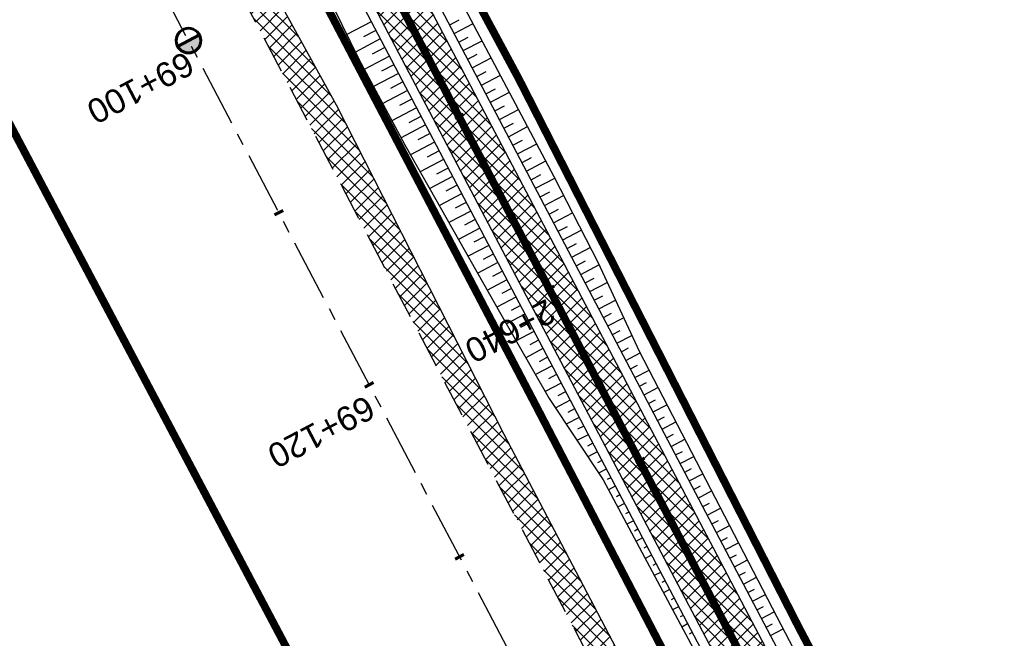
# Model space of a CAD drawing. Header units: metres. Extents: x 7529682 to 7533751, y 5721195 to 5727842.
# Tile 69 of 179: x 7530920 to 7530970, y 5725450 to 5725481. Entities that reach past the tile are written whole.
import ezdxf

# ---------------------------------------------------------------- set-up
doc = ezdxf.new("R2010")
doc.units = ezdxf.units.M
for name, pattern in [('817-dzialki-09-05-04$0$HIDDEN', [0.375, 0.25, -0.125]), ('ACAD_ISO05W100', [33, 24, -3, 0, -3, 0, -3]), ('CENTER', [50.8, 31.75, -6.35, 6.35, -6.35]), ('CENTER2', [28.575, 19.05, -3.175, 3.175, -3.175]), ('HIDDEN', [9.525, 6.35, -3.175])]:
    doc.linetypes.add(name, pattern=pattern)
for name, color, linetype in [('C-DROGI-SYTUACJA', 7, 'Continuous'), ('C-DROGI-SYTUACJA-ETYKIETY', 7, 'Continuous'), ('D-hatch-pobocza', 131, 'Continuous'), ('D-pobocza', 60, 'Continuous'), ('D-rowy', 160, 'Continuous'), ('D-skarpa', 2, 'Continuous'), ('D-skarpa-kreskowanie', 2, 'Continuous')]:
    doc.layers.add(name, color=color, linetype=linetype)
for name, color, linetype, lineweight, true_color in [('D-ewidencja-numery', 7, 'Continuous', 50, 0x40ff00), ('D-hatch-ciag-pieszo-rowerowy', 7, 'Continuous', 13, 0xff9f80), ('D-LR-etap-III', 7, '817-dzialki-09-05-04$0$HIDDEN', 50, 0x00008f)]:
    doc.layers.add(name, color=color, linetype=linetype, lineweight=lineweight, true_color=true_color)
for name, color, linetype, lineweight in [('D-krawędzie', 3, 'Continuous', 30), ('D-obrzeża', 2, 'Continuous', 30), ('D-oś', 10, 'CENTER', 30), ('D-pas-drogowy', 7, 'ACAD_ISO05W100', 50)]:
    doc.layers.add(name, color=color, linetype=linetype, lineweight=lineweight)
doc.layers.add('poprzeczki', color=7, linetype='Continuous', true_color=0x0000c7)
doc.styles.get("Standard").update_dxf_attribs({"font": 'arial.ttf'})
pattern_1 = [(45, (0, 0), (-0.33675960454, 0.33675960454), []), (135, (0, 0), (-0.33675960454, -0.33675960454), [])]

# ---------------------------------------------------------------- blocks, each defined once
blk = doc.blocks.new('kilometraz')
at = {"linetype": 'ByBlock', "lineweight": -2}
blk.add_hatch(color=0, dxfattribs=at).paths.add_polyline_path([(0, -0.28125, 0.41421356), (0.28125, 0, 0.41421356), (0, 0.28125)])
at = {"color": 0, "linetype": 'ByBlock', "lineweight": -2}
blk.add_line((0, 0.28125), (0, -0.28125), dxfattribs=at)
blk.add_circle((0, 0), 0.28125, dxfattribs=at)
blk = doc.blocks.new('AeccTickLine')
at = {"color": 0, "linetype": 'ByBlock', "lineweight": -2}
blk.add_line((0, 1), (0, -1), dxfattribs=at)

msp = doc.modelspace()

# ---------------------------------------------------------------- hatches: boundary and pattern name
at = {"layer": 'D-hatch-ciag-pieszo-rowerowy'}
h = msp.add_hatch(dxfattribs=at)
h.set_pattern_fill('ANSI37', color=256, scale=0.15, style=0)
h.set_pattern_definition(pattern_1)
h.paths.add_polyline_path([(7530928.436, 5725505.448), (7530927.177, 5725505.157), (7530956.378, 5725449.593), (7530965.549, 5725432.2), (7530966.879, 5725432.357), (7530957.484, 5725450.176)])
h.paths.add_polyline_path([(7530927.177, 5725505.157), (7530925.918, 5725504.866), (7530955.272, 5725449.011), (7530964.218, 5725432.043), (7530965.549, 5725432.2), (7530956.378, 5725449.593)])
at = {"layer": 'D-hatch-pobocza'}
h = msp.add_hatch(dxfattribs=at)
h.set_pattern_fill('ANSI37', color=256, scale=0.15, style=0)
h.set_pattern_definition(pattern_1)
h.paths.add_polyline_path([(7531057.01, 5725246.72), (7531044.19, 5725271.11), (7531030.97, 5725296.42), (7531019.37, 5725318.31), (7531007.54, 5725340.71), (7530994.47, 5725365.47), (7530982.58, 5725387.65), (7530971.81, 5725408.22), (7530959.96, 5725430.76), (7530944.54, 5725460.14), (7530935.92, 5725477.07), (7530923.1, 5725500.31), (7530908, 5725529.49), (7530889.658, 5725563.375), (7530889.586, 5725561.257), (7530918.172, 5725507.178), (7530950.163, 5725446.305), (7530993.419, 5725364.265), (7531022.766, 5725308.719), (7531053.81, 5725249.872), (7531081.166, 5725197.875), (7531103.902, 5725154.541), (7531128.123, 5725108.448), (7531149.321, 5725068.209), (7531151.44, 5725067.36), (7531152.004, 5725067.286), (7531141.2, 5725086.69), (7531129.87, 5725108.78), (7531118.46, 5725130.11), (7531107.39, 5725151.39), (7531095.36, 5725174.01), (7531083.61, 5725196.49), (7531071.56, 5725218.8)])

# ---------------------------------------------------------------- linework, layer by layer
at = {"layer": 'C-DROGI-SYTUACJA', "color": 10, "linetype": 'CENTER2', "lineweight": 35, "ltscale": 0.2}
msp.add_lwpolyline([(7530894.636, 5725580.102), (7530904.4, 5725561.506, -0.112773), (7530906.681, 5725552.894), (7530906.773, 5725550.234, 0.113466), (7530910.233, 5725537.244), (7530924.386, 5725510.469), (7530956.378, 5725449.593), (7530999.633, 5725367.556), (7531020.53, 5725328.004, 0.004067), (7531022.845, 5725323.708), (7531022.845, 5725323.708), (7531032.808, 5725305.571, -0.004228)], format="xyb", dxfattribs=at)
at = {"layer": 'D-ewidencja-numery', "color": 12, "ltscale": 15, "true_color": 0xc70000}
msp.add_lwpolyline([(7530900.952, 5725579.946), (7530904.81, 5725571.977), (7530903.682, 5725568.566), (7530908.901, 5725558.845), (7530910.252, 5725545.672), (7530912.873, 5725538.646), (7530945.278, 5725478.464), (7530959.692, 5725450.246), (7531002.827, 5725368.192), (7531044.704, 5725290.314), (7531064.099, 5725253.213), (7531083.01, 5725216.678), (7531113.013, 5725158.466), (7531137.364, 5725113.071), (7531150.831, 5725086.712), (7531159.746, 5725076.641), (7531166.31, 5725074.58), (7531172.29, 5725062.58)], dxfattribs=at)
at = {"layer": 'D-krawędzie', "linetype": 'HIDDEN', "ltscale": 0.3, "flags": 128}
msp.add_lwpolyline([(7530572.01, 5726166.06), (7530620.381, 5726072.761), (7530641.555, 5726032.008), (7530660.961, 5725995.07), (7530689.128, 5725941.54), (7530707.336, 5725907.032), (7530725.256, 5725873.093), (7530743.97, 5725837.654), (7530770.527, 5725787.119), (7530787.864, 5725754.267), (7530809.898, 5725712.542), (7530824.739, 5725684.389), (7530840.856, 5725653.693), (7530860.675, 5725616.154), (7530865.283, 5725607.394), (7530878.05, 5725583.08), (7530918.172, 5725507.178), (7530950.163, 5725446.305), (7530993.419, 5725364.265), (7531022.766, 5725308.719), (7531053.81, 5725249.872), (7531081.166, 5725197.875), (7531103.902, 5725154.541), (7531128.123, 5725108.448), (7531149.3, 5725068.25), (7531167.38, 5725033.767), (7531197.165, 5724976.988), (7531228.151, 5724918.034), (7531253.153, 5724870.491), (7531286.796, 5724806.654), (7531306.74, 5724768.665), (7531335.094, 5724714.652), (7531357.319, 5724672.439), (7531373.645, 5724641.454), (7531392.162, 5724605.999), (7531418.48, 5724555.853), (7531439.727, 5724515.582), (7531468.399, 5724461.077), (7531491.782, 5724416.528), (7531531.99, 5724339.833), (7531557.227, 5724291.659), (7531569.852, 5724267.577), (7531591.376, 5724226.548), (7531610.004, 5724191.103), (7531616.883, 5724177.999), (7531629.985, 5724153.025), (7531641.007, 5724132.022), (7531664.906, 5724087.617), (7531677.644, 5724064.786), (7531683.112, 5724054.988), (7531686.753, 5724048.18), (7531695.448, 5724031.697), (7531703.749, 5724015.917), (7531709.214, 5724005.514), (7531719.389, 5723986.147), (7531726.295, 5723973), (7531732.741, 5723960.736), (7531735.13, 5723956.19)], dxfattribs=at)
at = {"layer": 'D-LR-etap-III', "ltscale": 10, "flags": 128}
msp.add_lwpolyline([(7531750.474, 5723895.103, 0.4, 0.4, 0), (7531750.505, 5723895.13, 0.4, 0.4, 0), (7531682.71, 5724022.92, 0.4, 0.4, 0), (7531619.177, 5724147.204, 0.4, 0.4, 0), (7531592.309, 5724198.489, 0.4, 0.4, 0), (7531553.264, 5724272.919, 0.4, 0.4, 0), (7531504.02, 5724366.79, 0.4, 0.4, 0), (7531482.09, 5724407.62, 0.4, 0.4, 0), (7531412.35, 5724541.183, 0.4, 0.4, 0), (7531388.464, 5724586.93, 0.4, 0.4, 0), (7531345.12, 5724669.94, 0.4, 0.4, 0), (7531127.66, 5725081.67, 0.4, 0.4, 0), (7531059.253, 5725211.041, 0.4, 0.4, 0), (7531008.007, 5725307.954, 0.4, 0.4, 0), (7530964.182, 5725390.836, 0.4, 0.4, 0), (7530914.557, 5725484.684, 0.4, 0.4, 0), (7530865.243, 5725577.494, 0.4, 0.4, 0), (7530840.085, 5725624.059, 0.4, 0.4, 0), (7530802.56, 5725694.925, 0.4, 0.4, 0), (7530755.54, 5725787.51, 0.4, 0.4, 0), (7530708.718, 5725876.303, 0.4, 0.4, 0), (7530695.12, 5725902.09, 0.4, 0.4, 0), (7530642.914, 5726001.078, 0.4, 0.4, 0), (7530634.935, 5726016.147, 0.4, 0.4, 0), (7530610.82, 5726061.93, 0.4, 0.4, 0), (7530610.82, 5726061.93, 0.4, 0.4, 0), (7530607.21, 5726063.51, 0.4, 0.4, 0), (7530597.42, 5726080.68, 0.4, 0.4, 0), (7530591.16, 5726088.44, 0.4, 0.4, 0), (7530581.28, 5726107.21, 0.4, 0.4, 0), (7530571.29, 5726130.56, 0.4, 0.4, 0), (7530549.555, 5726171.527, 0.4, 0.4, 0), (7530531.014, 5726206.474, 0.4, 0.4, 0), (7530516.461, 5726236.017, 0.4, 0.4, 0), (7530500.799, 5726266.141, 0.4, 0.4, 0), (7530491.35, 5726283.94, 0.4, 0.4, 0), (7530482.4, 5726303.41, 0.4, 0.4, 0), (7530482.4, 5726303.41, 0.4, 0.4, 0), (7530450.41, 5726357.28, 0.4, 0.4, 0), (7530397.759, 5726458.5, 0.4, 0.4, 0), (7530334.708, 5726583.665, 0.4, 0.4, 0), (7530303.939, 5726645.168, 0.4, 0.4, 0), (7530300.51, 5726651.778, 0.4, 0.4, 0), (7530289.214, 5726671.967, 0.4, 0.4, 0), (7530281.54, 5726685.57, 0.4, 0.4, 0), (7530261.371, 5726724.163, 0.4, 0.4, 0), (7530254.03, 5726738.21, 0.4, 0.4, 0), (7530197.22, 5726845.06, 0.4, 0.4, 0), (7530194.71, 5726849.15, 0.4, 0.4, 0), (7530195.92, 5726850.75, 0.4, 0.4, 0), (7530170.547, 5726892.961, 0.4, 0.4, 0), (7530143.175, 5726945.066, 0.4, 0.4, 0), (7530105.06, 5727018.32, 0.4, 0.4, 0), (7530100.06, 5727027.16, 0.4, 0.4, 0), (7530062.319, 5727099.625, 0.4, 0.4, 0), (7530015.379, 5727189.42, 0.4, 0.4, 0), (7529983.208, 5727250.207, 0.4, 0.4, 0), (7529953.284, 5727306.747, 0.4, 0.4, 0), (7529900.671, 5727406.159, 0.4, 0.4, 0), (7529890.63, 5727425.131, 0.4, 0.4, 0), (7529875.155, 5727454.426, 0.4, 0.4, 0), (7529857.56, 5727487.787, 0.4, 0.4, 0), (7529835.194, 5727530.193, 0.4, 0.4, 0), (7529811.741, 5727574.662, 0.4, 0.4, 0), (7529792.102, 5727611.923, 0.4, 0.4, 0), (7529768.066, 5727657.47, 0.4, 0.4, 0), (7529755.211, 5727682.131, 0.4, 0.4, 0), (7529753.31, 5727681.13, 0.4, 0.4, 0), (7529739.21, 5727707.77, 0.4, 0.4, 0), (7529735.395, 5727711.252, 0.4, 0.4, 0), (7529725.42, 5727730.2, 0.4, 0.4, 0), (7529723.55, 5727729.88, 0.4, 0.4, 0), (7529695.567, 5727782.932, 0.4, 0.4, 0), (7529717.68, 5727794.024, 0.4, 0.4, 0), (7529736.275, 5727758.647, 0.4, 0.4, 0), (7529736.275, 5727758.647, 0.4, 0.4, 0), (7529744.511, 5727750.406, 0.4, 0.4, 0), (7529744.511, 5727750.406, 0.4, 0.4, 0), (7529750.283, 5727738.55, 0.4, 0.4, 0), (7529777.109, 5727687.569, 0.4, 0.4, 0), (7529796.515, 5727651.33, 0.4, 0.4, 0), (7529814.938, 5727616.793, 0.4, 0.4, 0), (7529839.007, 5727572.304, 0.4, 0.4, 0), (7529860.618, 5727532.509, 0.4, 0.4, 0), (7529882.349, 5727491.504, 0.4, 0.4, 0), (7529904.865, 5727449.096, 0.4, 0.4, 0), (7529920.747, 5727418.885, 0.4, 0.4, 0), (7529946.677, 5727368.547, 0.4, 0.4, 0), (7529972.025, 5727320.573, 0.4, 0.4, 0), (7529987.74, 5727290.153, 0.4, 0.4, 0), (7529996.497, 5727273.662, 0.4, 0.4, 0), (7530017.541, 5727234.203, 0.4, 0.4, 0), (7530033.054, 5727204.864, 0.4, 0.4, 0), (7530051.623, 5727170.223, 0.4, 0.4, 0), (7530069.277, 5727137.016, 0.4, 0.4, 0), (7530089.385, 5727097.534, 0.4, 0.4, 0), (7530109.713, 5727060.747, 0.4, 0.4, 0), (7530136.77, 5727011.64, 0.4, 0.4, 0), (7530162.447, 5726962.744, 0.4, 0.4, 0), (7530187.674, 5726916.992, 0.4, 0.4, 0), (7530207.821, 5726879.335, 0.4, 0.4, 0), (7530230.626, 5726834.519, 0.4, 0.4, 0), (7530262.288, 5726776.618, 0.4, 0.4, 0), (7530277.51, 5726760.213, 0.4, 0.4, 0), (7530286.037, 5726744.107, 0.4, 0.4, 0), (7530288.097, 5726735.884, 0.4, 0.4, 0), (7530290.394, 5726725.047, 0.4, 0.4, 0), (7530296.177, 5726713.583, 0.4, 0.4, 0), (7530302.726, 5726701.182, 0.4, 0.4, 0), (7530325.685, 5726657.466, 0.4, 0.4, 0), (7530343.244, 5726623.649, 0.4, 0.4, 0), (7530360.23, 5726591.747, 0.4, 0.4, 0), (7530383.209, 5726548.059, 0.4, 0.4, 0), (7530406.018, 5726503.606, 0.4, 0.4, 0), (7530427.465, 5726462.62, 0.4, 0.4, 0), (7530447.928, 5726424.388, 0.4, 0.4, 0), (7530471.127, 5726379.921, 0.4, 0.4, 0), (7530490.501, 5726343.033, 0.4, 0.4, 0), (7530509.499, 5726306.733, 0.4, 0.4, 0), (7530529.89, 5726267.244, 0.4, 0.4, 0), (7530543.852, 5726238.99, 0.4, 0.4, 0), (7530554.809, 5726218.944, 0.4, 0.4, 0), (7530559.027, 5726212.223, 0.4, 0.4, 0), (7530563.061, 5726206.41, 0.4, 0.4, 0), (7530566.934, 5726200.464, 0.4, 0.4, 0), (7530569.771, 5726194.902, 0.4, 0.4, 0), (7530571.473, 5726191.282, 0.4, 0.4, 0), (7530572.839, 5726188.025, 0.4, 0.4, 0), (7530575.295, 5726182.035, 0.4, 0.4, 0), (7530579.737, 5726173.306, 0.4, 0.4, 0), (7530583.3, 5726167.41, 0.4, 0.4, 0), (7530593.4, 5726163.33, 0.4, 0.4, 0), (7530598.618, 5726155.264, 0.4, 0.4, 0), (7530608.258, 5726140.497, 0.4, 0.4, 0), (7530603.27, 5726136.83, 0.4, 0.4, 0), (7530606.53, 5726131.84, 0.4, 0.4, 0), (7530604.239, 5726124.217, 0.4, 0.4, 0), (7530605.847, 5726121.63, 0.4, 0.4, 0), (7530608.972, 5726116.164, 0.4, 0.4, 0), (7530618.114, 5726097.791, 0.4, 0.4, 0), (7530651.213, 5726034.96, 0.4, 0.4, 0), (7530670.244, 5725998.611, 0.4, 0.4, 0), (7530698.075, 5725945.953, 0.4, 0.4, 0), (7530716.506, 5725911.305, 0.4, 0.4, 0), (7530735.223, 5725875.667, 0.4, 0.4, 0), (7530752.504, 5725842.155, 0.4, 0.4, 0), (7530778.311, 5725793.501, 0.4, 0.4, 0), (7530797.5, 5725756.382, 0.4, 0.4, 0), (7530812.519, 5725728.289, 0.4, 0.4, 0), (7530820.039, 5725713.16, 0.4, 0.4, 0), (7530822.422, 5725710.194, 0.4, 0.4, 0), (7530833.155, 5725688.801, 0.4, 0.4, 0), (7530849.629, 5725656.159, 0.4, 0.4, 0), (7530867.983, 5725621.964, 0.4, 0.4, 0), (7530872.63, 5725612.888, 0.4, 0.4, 0), (7530880.354, 5725597.595, 0.4, 0.4, 0), (7530883.839, 5725593.389, 0.4, 0.4, 0), (7530891.782, 5725587.763, 0.4, 0.4, 0), (7530895.039, 5725584.281, 0.4, 0.4, 0), (7530897.034, 5725580.941, 0.4, 0.4, 0), (7530900.952, 5725579.946, 0.4, 0.4, 0), (7530904.81, 5725571.977, 0.4, 0.4, 0), (7530903.682, 5725568.566, 0.4, 0.4, 0), (7530908.901, 5725558.845, 0.4, 0.4, 0), (7530910.252, 5725545.672, 0.4, 0.4, 0), (7530912.873, 5725538.646, 0.4, 0.4, 0), (7530945.278, 5725478.464, 0.4, 0.4, 0), (7530959.692, 5725450.246, 0.4, 0.4, 0), (7531002.827, 5725368.192, 0.4, 0.4, 0), (7531044.704, 5725290.314, 0.4, 0.4, 0), (7531064.099, 5725253.213, 0.4, 0.4, 0), (7531083.01, 5725216.678, 0.4, 0.4, 0), (7531113.013, 5725158.466, 0.4, 0.4, 0), (7531137.364, 5725113.071, 0.4, 0.4, 0), (7531150.831, 5725086.712, 0.4, 0.4, 0), (7531159.746, 5725076.641, 0.4, 0.4, 0), (7531166.31, 5725074.58, 0.4, 0.4, 0), (7531172.29, 5725062.58, 0.4, 0.4, 0), (7531170.59, 5725055.606, 0.4, 0.4, 0), (7531173.733, 5725044.081, 0.4, 0.4, 0), (7531215.342, 5724964.86, 0.4, 0.4, 0), (7531238.054, 5724921.685, 0.4, 0.4, 0), (7531262.39, 5724875.283, 0.4, 0.4, 0), (7531295.587, 5724811.266, 0.4, 0.4, 0), (7531348.488, 5724712.363, 0.4, 0.4, 0), (7531363.741, 5724682.684, 0.4, 0.4, 0), (7531366.987, 5724675.865, 0.4, 0.4, 0), (7531382.541, 5724646.111, 0.4, 0.4, 0), (7531401.299, 5724610.875, 0.4, 0.4, 0), (7531428.965, 5724558.862, 0.4, 0.4, 0), (7531449.111, 5724520.398, 0.4, 0.4, 0), (7531477.293, 5724465.831, 0.4, 0.4, 0), (7531500.996, 5724421.113, 0.4, 0.4, 0), (7531512.122, 5724400.549, 0.4, 0.4, 0), (7531513.782, 5724396.757, 0.4, 0.4, 0), (7531526.32, 5724379.39, 0.4, 0.4, 0), (7531566.784, 5724302.736, 0.4, 0.4, 0), (7531612.277, 5724225.61, 0.4, 0.4, 0), (7531620.493, 5724210.548, 0.4, 0.4, 0), (7531631.578, 5724196.258, 0.4, 0.4, 0), (7531653.484, 5724152.434, 0.4, 0.4, 0), (7531661.151, 5724128.494, 0.4, 0.4, 0), (7531673.881, 5724101.186, 0.4, 0.4, 0), (7531684.691, 5724081.184, 0.4, 0.4, 0), (7531699.212, 5724051.17, 0.4, 0.4, 0), (7531704.034, 5724040.584, 0.4, 0.4, 0), (7531704.034, 5724040.584, 0.4, 0.4, 0), (7531703.913, 5724037.17, 0.4, 0.4, 0), (7531736.42, 5723969.232, 0.4, 0.4, 0), (7531738.285, 5723967.699, 0.4, 0.4, 0), (7531742.181, 5723962.346, 0.4, 0.4, 0), (7531744.286, 5723958.616, 0.4, 0.4, 0), (7531755.393, 5723944.193, 0.4, 0.4, 0), (7531758.69, 5723936.76, 0.4, 0.4, 0), (7531780.08, 5723929.25, 0.4, 0.4, 0), (7531792.612, 5723906.338, 0.4, 0.4, 0), (7531792.612, 5723906.338, 0.4, 0.4, 0), (7531756.962, 5723883.055, 0.4, 0.4, 0), (7531750.46, 5723895.13, 0.4, 0.4, 0), (7531750.46, 5723895.13, 0, 0, 0)], format="xyseb", dxfattribs=at)
at = {"layer": 'D-obrzeża'}
for points in [[(7531033.909, 5725306.164), (7531023.945, 5725324.301, -0.004067), (7531021.63, 5725328.597), (7531000.738, 5725368.139), (7530957.484, 5725450.176), (7530925.491, 5725511.052), (7530911.472, 5725537.574, -0.113466), (7530908.012, 5725550.564), (7530907.843, 5725555.506, 0.112773), (7530906.702, 5725559.812), (7530903.597, 5725565.724, -0.119345), (7530903.024, 5725568.007), (7530902.99, 5725572.112)], [(7530898.537, 5725569.984), (7530903.161, 5725561.178, -0.112773), (7530905.442, 5725552.566), (7530905.533, 5725549.904, 0.113466), (7530908.993, 5725536.913), (7530923.28, 5725509.886), (7530955.272, 5725449.011), (7530998.527, 5725366.973), (7531019.429, 5725327.411, 0.004067), (7531021.744, 5725323.115), (7531031.707, 5725304.978, -0.004228)]]:
    msp.add_lwpolyline(points, format="xyb", dxfattribs=at)
at = {"layer": 'D-oś', "ltscale": 0.1}
msp.add_lwpolyline([(7531164.28, 5725032.142), (7531146.202, 5725066.622), (7531125.026, 5725106.818), (7531100.803, 5725152.914), (7531078.067, 5725196.247), (7531050.713, 5725248.241), (7531019.672, 5725307.084), (7530990.323, 5725362.632), (7530947.066, 5725444.675), (7530915.075, 5725505.546), (7530874.954, 5725581.449)], dxfattribs=at)
at = {"layer": 'D-pas-drogowy', "ltscale": 0.2, "flags": 128}
msp.add_lwpolyline([(7531633.019, 5724182.834, 0.4, 0.4, 0), (7531617.559, 5724211.608, 0.4, 0.4, 0), (7531566.784, 5724302.736, 0.4, 0.4, 0), (7531538.419, 5724356.47, 0.4, 0.4, 0), (7531526.32, 5724379.39, 0.4, 0.4, 0), (7531516.102, 5724393.607, 0.4, 0.4, 0.001485), (7531513.78, 5724396.838, 0.4, 0.4, 0), (7531501.87, 5724413.41, 0.4, 0.4, 0), (7531474.926, 5724464.508, 0.4, 0.4, 0), (7531446.2, 5724518.992, 0.4, 0.4, 0), (7531424.962, 5724559.262, 0.4, 0.4, 0), (7531398.444, 5724609.566, 0.4, 0.4, 0), (7531379.647, 5724645.216, 0.4, 0.4, 0), (7531365.23, 5724672.56, 0.4, 0.4, 0), (7531341.306, 5724717.915, 0.4, 0.4, 0), (7531312.9, 5724771.789, 0.4, 0.4, 0), (7531292.591, 5724810.307, 0.4, 0.4, 0), (7531259.392, 5724873.271, 0.4, 0.4, 0), (7531233.74, 5724921.923, 0.4, 0.4, 0), (7531203.073, 5724980.092, 0.4, 0.4, 0), (7531173.471, 5725036.225, 0.4, 0.4, 0), (7531168.27, 5725046.09, 0.4, 0.4, 0), (7531172.29, 5725062.58, 0.4, 0.4, 0), (7531166.31, 5725074.58, 0.4, 0.4, 0), (7531150.32, 5725079.6, 0.4, 0.4, 0), (7531141.5, 5725096.43, 0.4, 0.4, 0), (7531109.312, 5725157.814, 0.4, 0.4, 0), (7531086.641, 5725201.048, 0.4, 0.4, 0), (7531059.198, 5725253.384, 0.4, 0.4, 0), (7531028.207, 5725312.489, 0.4, 0.4, 0), (7530999.105, 5725367.99, 0.4, 0.4, 0), (7530956.248, 5725449.725, 0.4, 0.4, 0), (7530924.398, 5725510.464, 0.4, 0.4, 0), (7530897.51, 5725561.74, 0.4, 0.4, 0), (7530894.46, 5725566.14, 0.4, 0.4, 0), (7530892.16, 5725570.49, 0.4, 0.4, 0), (7530869.363, 5725613.307, 0.4, 0.4, 0), (7530861.694, 5725627.705, 0.4, 0.4, 0), (7530852.74, 5725644.52, 0.4, 0.4, 0), (7530831.51, 5725684.2, 0.4, 0.4, 0), (7530811.13, 5725722.52, 0.4, 0.4, 0), (7530792.348, 5725757.941, 0.4, 0.4, 0), (7530768.03, 5725803.8, 0.4, 0.4, 0), (7530748.769, 5725840.179, 0.4, 0.4, 0), (7530727.7, 5725879.97, 0.4, 0.4, 0), (7530712.098, 5725909.545, 0.4, 0.4, 0), (7530693.644, 5725944.645, 0.4, 0.4, 0), (7530665.702, 5725997.539, 0.4, 0.4, 0), (7530641.76, 5726042.88, 0.4, 0.4, 0), (7530616.5, 5726091.48, 0.4, 0.4, 0), (7530604.628, 5726114.32, 0.4, 0.4, -0.007763), (7530602.5, 5726118.43, 0.4, 0.4, 0), (7530603.992, 5726123.395, 0.4, 0.4, 0), (7530606.53, 5726131.84, 0.4, 0.4, 0), (7530603.27, 5726136.83, 0.4, 0.4, 0), (7530593.776, 5726151.369, 0.4, 0.4, 0), (7530590.203, 5726156.84, 0.4, 0.4, 0), (7530583.3, 5726167.41, 0.4, 0.4, 0), (7530580.578, 5726170.428, 0.4, 0.4, 0), (7530575.85, 5726175.67, 0.4, 0.4, 0), (7530569.01, 5726186.66, 0.4, 0.4, 0), (7530562.555, 5726199.189, 0.4, 0.4, 0), (7530555.67, 5726211.39, 0.4, 0.4, 0), (7530548.29, 5726224.23, 0.4, 0.4, 0), (7530540.58, 5726237.71, 0.4, 0.4, 0), (7530532.68, 5726252.65, 0.4, 0.4, 0), (7530524.06, 5726269.35, 0.4, 0.4, 0), (7530502.82, 5726309.91, 0.4, 0.4, 0), (7530488.83, 5726336.63, 0.4, 0.4, 0), (7530466.03, 5726380.16, 0.4, 0.4, 0), (7530438.47, 5726432.77, 0.4, 0.4, 0), (7530424.53, 5726459.09, 0.4, 0.4, 0), (7530401.63, 5726502.97, 0.4, 0.4, 0), (7530383.38, 5726538.06, 0.4, 0.4, 0), (7530353.97, 5726593.52, 0.4, 0.4, 0), (7530338.47, 5726622.74, 0.4, 0.4, 0), (7530322.01, 5726653.88, 0.4, 0.4, 0), (7530297.54, 5726700.33, 0.4, 0.4, 0), (7530287.38, 5726719.6, 0.4, 0.4, 0), (7530285.95, 5726722.316, 0.4, 0.4, 0), (7530280.26, 5726733.12, 0.4, 0.4, 0), (7530266.73, 5726758.74, 0.4, 0.4, 0), (7530260.42, 5726770.47, 0.4, 0.4, 0), (7530253.25, 5726783.82, 0.4, 0.4, 0), (7530244.95, 5726799.33, 0.4, 0.4, 0), (7530239.39, 5726808.49, 0.4, 0.4, 0), (7530238.29, 5726807.9, 0.4, 0.4, 0), (7530218.11, 5726850.67, 0.4, 0.4, 0), (7530175.907, 5726928.168, 0.4, 0.4, 0), (7530096.68, 5727076.15, 0.4, 0.4, 0), (7530094.68, 5727079.89, 0.4, 0.4, 0), (7530064.597, 5727135.523, 0.4, 0.4, 0), (7530046.731, 5727168.892, 0.4, 0.4, 0), (7530025.803, 5727208.461, 0.4, 0.4, 0), (7530012.847, 5727232.979, 0.4, 0.4, 0), (7529994.15, 5727268.45, 0.4, 0.4, 0), (7529981.671, 5727291.93, 0.4, 0.4, 0), (7529949.89, 5727351.73, 0.4, 0.4, 0), (7529924.75, 5727399.03, 0.4, 0.4, 0), (7529915.516, 5727417.1, 0.4, 0.4, 0), (7529885.83, 5727475.19, 0.4, 0.4, 0), (7529862.56, 5727519.97, 0.4, 0.4, 0), (7529852.985, 5727538.191, 0.4, 0.4, 0), (7529836.513, 5727569.511, 0.4, 0.4, 0), (7529815.369, 5727609.141, 0.4, 0.4, 0), (7529792.795, 5727651.247, 0.4, 0.4, 0), (7529774.199, 5727685.858, 0.4, 0.4, 0), (7529746.966, 5727736.059, 0.4, 0.4, 0), (7529733.92, 5727757.62, 0.4, 0.4, 0), (7529708.607, 5727806.389, 0.4, 0.4, 0), (7529688.492, 5727796.345, 0.4, 0.4, 0), (7529723.55, 5727729.88, 0.4, 0.4, 0), (7529725.42, 5727730.2, 0.4, 0.4, 0), (7529735.38, 5727711.28, 0.4, 0.4, 0), (7529739.21, 5727707.77, 0.4, 0.4, 0), (7529753.31, 5727681.13, 0.4, 0.4, 0), (7529755.178, 5727682.114, 0.4, 0.4, 0), (7529792.102, 5727611.923, 0.4, 0.4, 0), (7529811.741, 5727574.662, 0.4, 0.4, 0), (7529835.194, 5727530.193, 0.4, 0.4, 0), (7529857.56, 5727487.787, 0.4, 0.4, 0), (7529875.155, 5727454.426, 0.4, 0.4, 0), (7529890.63, 5727425.131, 0.4, 0.4, 0), (7529900.671, 5727406.159, 0.4, 0.4, 0), (7529953.284, 5727306.747, 0.4, 0.4, 0), (7529983.208, 5727250.207, 0.4, 0.4, 0), (7530015.379, 5727189.42, 0.4, 0.4, 0), (7530062.319, 5727099.625, 0.4, 0.4, 0), (7530100.06, 5727027.16, 0.4, 0.4, 0), (7530105.06, 5727018.32, 0.4, 0.4, 0), (7530143.175, 5726945.066, 0.4, 0.4, 0), (7530170.547, 5726892.961, 0.4, 0.4, 0), (7530195.92, 5726850.75, 0.4, 0.4, 0), (7530194.71, 5726849.15, 0.4, 0.4, 0), (7530197.22, 5726845.06, 0.4, 0.4, 0), (7530254.03, 5726738.21, 0.4, 0.4, 0), (7530261.371, 5726724.163, 0.4, 0.4, 0), (7530281.54, 5726685.57, 0.4, 0.4, 0), (7530289.214, 5726671.967, 0.4, 0.4, 0), (7530300.51, 5726651.778, 0.4, 0.4, 0), (7530303.939, 5726645.168, 0.4, 0.4, 0), (7530334.708, 5726583.665, 0.4, 0.4, 0), (7530397.759, 5726458.5, 0.4, 0.4, 0), (7530450.41, 5726357.28, 0.4, 0.4, 0), (7530482.4, 5726303.41, 0.4, 0.4, 0), (7530483.688, 5726301.003, 0.4, 0.4, 0), (7530491.35, 5726283.94, 0.4, 0.4, 0), (7530512.67, 5726243.78, 0.4, 0.4, 0), (7530529.43, 5726209.46, 0.4, 0.4, 0), (7530571.29, 5726130.56, 0.4, 0.4, 0), (7530581.28, 5726107.21, 0.4, 0.4, 0), (7530591.16, 5726088.44, 0.4, 0.4, 0), (7530597.42, 5726080.68, 0.4, 0.4, 0), (7530607.21, 5726063.51, 0.4, 0.4, 0), (7530610.82, 5726061.93, 0.4, 0.4, 0), (7530634.935, 5726016.147, 0.4, 0.4, 0), (7530642.914, 5726001.078, 0.4, 0.4, 0), (7530695.12, 5725902.09, 0.4, 0.4, 0), (7530708.718, 5725876.303, 0.4, 0.4, 0), (7530755.54, 5725787.51, 0.4, 0.4, 0), (7530802.56, 5725694.925, 0.4, 0.4, 0), (7530840.085, 5725624.059, 0.4, 0.4, 0), (7530865.243, 5725577.494, 0.4, 0.4, 0), (7530914.557, 5725484.684, 0.4, 0.4, 0), (7530964.182, 5725390.836, 0.4, 0.4, 0), (7531008.007, 5725307.954, 0.4, 0.4, 0), (7531059.253, 5725211.041, 0.4, 0.4, 0), (7531127.66, 5725081.67, 0.4, 0.4, 0), (7531345.12, 5724669.94, 0.4, 0.4, 0), (7531388.464, 5724586.93, 0.4, 0.4, 0), (7531412.35, 5724541.183, 0.4, 0.4, 0), (7531482.09, 5724407.62, 0.4, 0.4, 0), (7531504.02, 5724366.79, 0.4, 0.4, 0), (7531519.374, 5724337.52, 0.4, 0.4, 0), (7531563.749, 5724252.932, 0.4, 0.4, 0), (7531602.175, 5724179.681, 0.4, 0.4, 0), (7531619.177, 5724147.204, 0.4, 0.4, 0), (7531625.038, 5724135.635, 0.4, 0.4, 0), (7531656.796, 5724073.316, 0.4, 0.4, 0), (7531675.12, 5724037.36, 0.4, 0.4, 0), (7531682.71, 5724022.92, 0.4, 0.4, 0), (7531705.565, 5723979.811, 0.4, 0.4, 0), (7531736.606, 5723921.262, 0.4, 0.4, 0), (7531750.46, 5723895.13, 0.4, 0.4, 0), (7531740.77, 5723886.56, 0.4, 0.4, 0), (7531732.86, 5723885, 0.4, 0.4, 0), (7531722.18, 5723887.77, 0.4, 0.4, 0), (7531729.87, 5723862.17, 0.4, 0.4, 0), (7531742.92, 5723861.93, 0.4, 0.4, 0), (7531763.71, 5723859.52, 0.4, 0.4, 0), (7531768.42, 5723854.12, 0.4, 0.4, 0), (7531787.42, 5723817.97, 0.4, 0.4, 0), (7531795.57, 5723809.82, 0.4, 0.4, 0), (7531816.347, 5723819.85, 0.4, 0.4, 0), (7531816.347, 5723819.85, 0.4, 0.4, 0), (7531805.06, 5723843.23, 0.4, 0.4, 0), (7531803.61, 5723886.23, 0.4, 0.4, 0), (7531803.61, 5723886.23, 0.4, 0.4, 0), (7531780.08, 5723929.25, 0.4, 0.4, 0), (7531758.69, 5723936.76, 0.4, 0.4, 0), (7531749.359, 5723946.412, 0.4, 0.4, 0), (7531742.71, 5723953.29, 0.4, 0.4, 0), (7531735.177, 5723967.878, 0.4, 0.4, 0), (7531722.37, 5723992.68, 0.4, 0.4, 0), (7531705.042, 5724030.886, 0.4, 0.4, 0), (7531699.47, 5724043.17, 0.4, 0.4, 0), (7531692.69, 5724058.11, 0.4, 0.4, 0), (7531679.672, 5724084.017, 0.4, 0.4, 0), (7531674.55, 5724094.21, 0.4, 0.4, 0), (7531666.633, 5724114.003, 0.4, 0.4, 0), (7531649, 5724153.82, 0.4, 0.4, 0), (7531641.49, 5724149.34, 0.4, 0.4, 0), (7531626.04, 5724179.34, 0.4, 0.4, 0), (7531633.03, 5724182.84, 0, 0, 0)], format="xyseb", dxfattribs=at)
at = {"layer": 'D-pobocza'}
for points in [[(7530898.085, 5725569.768), (7530902.718, 5725560.945, -0.112773), (7530904.942, 5725552.549), (7530905.038, 5725549.771, 0.113466), (7530908.497, 5725536.781), (7530922.837, 5725509.653), (7530954.83, 5725448.778), (7530998.085, 5725366.74), (7531018.989, 5725327.174, 0.004067), (7531021.304, 5725322.878), (7531031.267, 5725304.741, -0.004228)], [(7531034.349, 5725306.401), (7531024.385, 5725324.538, -0.004067), (7531022.07, 5725328.834), (7531001.18, 5725368.373), (7530957.927, 5725450.408), (7530925.934, 5725511.285), (7530911.968, 5725537.706, -0.113466), (7530908.508, 5725550.696), (7530908.342, 5725555.523, 0.112773), (7530907.145, 5725560.044), (7530903.027, 5725567.886)]]:
    msp.add_lwpolyline(points, format="xyb", dxfattribs=at)
msp.add_lwpolyline([(7531149.321, 5725068.209), (7531151.44, 5725067.36), (7531152.004, 5725067.286), (7531141.2, 5725086.69), (7531129.87, 5725108.78), (7531118.46, 5725130.11), (7531107.39, 5725151.39), (7531095.36, 5725174.01), (7531083.61, 5725196.49), (7531071.56, 5725218.8), (7531057.01, 5725246.72), (7531044.19, 5725271.11), (7531030.97, 5725296.42), (7531019.37, 5725318.31), (7531007.54, 5725340.71), (7530994.47, 5725365.47), (7530982.58, 5725387.65), (7530971.81, 5725408.22), (7530959.96, 5725430.76), (7530944.54, 5725460.14), (7530935.92, 5725477.07), (7530923.1, 5725500.31), (7530908, 5725529.49), (7530889.658, 5725563.375)], dxfattribs=at)
at = {"layer": 'D-rowy', "linetype": 'HIDDEN', "ltscale": 0.1, "const_width": 0.4, "flags": 128}
for points in [[(7530946.218, 5725461.539), (7530920.683, 5725510.248)], [(7531149.9, 5725074.79), (7531149.9, 5725074.79), (7531138.641, 5725096.214), (7531118.877, 5725133.871), (7531109.577, 5725151.722), (7531096.948, 5725175.106), (7531083.449, 5725201.131), (7531075.375, 5725216.126), (7531058.983, 5725247.129), (7531038.532, 5725286.309), (7531017.626, 5725325.254), (7530968.704, 5725418.289), (7530946.218, 5725461.539)]]:
    msp.add_lwpolyline(points, dxfattribs=at)
at = {"layer": 'D-skarpa', "linetype": 'Continuous'}
msp.add_lwpolyline([(7530919.957, 5725512.741), (7530921.925, 5725509.168, -0.019339), (7530928.213, 5725497.373), (7530934.871, 5725483.927), (7530937.067, 5725479.433), (7530939.438, 5725475.03), (7530944.377, 5725466.329), (7530946.852, 5725461.981), (7530949.632, 5725457.794), (7530954.545, 5725448.63)], format="xyb", dxfattribs=at)
msp.add_lwpolyline([(7530926.658, 5725511.67), (7530928.249, 5725508.689), (7530935.309, 5725495.454), (7530937.643, 5725491.032), (7530940.088, 5725486.668), (7530947.104, 5725473.411), (7530949.376, 5725468.956), (7530951.49, 5725464.419), (7530958.585, 5725450.753), (7530960.703, 5725446.67)], dxfattribs=at)
at = {"layer": 'D-skarpa-kreskowanie', "linetype": 'Continuous'}
for p, q in [((7530937.703, 5725481.366, 107.729), (7530936.445, 5725480.705, 106.781)), ((7530941.741, 5725481.207, 107.848), (7530942.225, 5725481.461, 107.484)), ((7530941.974, 5725480.764, 107.846), (7530942.943, 5725481.273, 107.116)), ((7530937.936, 5725480.924, 107.726), (7530937.3, 5725480.59, 107.248)), ((7530942.206, 5725480.321, 107.843), (7530942.692, 5725480.576, 107.477)), ((7530938.168, 5725480.481, 107.724), (7530936.884, 5725479.806, 106.757)), ((7530938.401, 5725480.039, 107.721), (7530937.754, 5725479.698, 107.234)), ((7530942.439, 5725479.879, 107.84), (7530943.411, 5725480.39, 107.108)), ((7530938.634, 5725479.596, 107.718), (7530937.344, 5725478.918, 106.747)), ((7530942.672, 5725479.436, 107.837), (7530943.158, 5725479.692, 107.471)), ((7530942.904, 5725478.994, 107.835), (7530943.878, 5725479.506, 107.101)), ((7530938.866, 5725479.153, 107.716), (7530938.224, 5725478.816, 107.232)), ((7530939.099, 5725478.711, 107.713), (7530937.818, 5725478.038, 106.748)), ((7530943.137, 5725478.551, 107.832), (7530943.625, 5725478.807, 107.465)), ((7530943.369, 5725478.108, 107.829), (7530944.346, 5725478.622, 107.094)), ((7530939.331, 5725478.268, 107.71), (7530938.693, 5725477.933, 107.23)), ((7530939.564, 5725477.826, 107.708), (7530938.293, 5725477.157, 106.75)), ((7530943.602, 5725477.666, 107.827), (7530944.091, 5725477.923, 107.458)), ((7530943.835, 5725477.223, 107.824), (7530944.814, 5725477.738, 107.086)), ((7530940.029, 5725476.94, 107.702), (7530938.767, 5725476.277, 106.751)), ((7530939.797, 5725477.383, 107.705), (7530939.163, 5725477.05, 107.228)), ((7530944.067, 5725476.781, 107.821), (7530944.558, 5725477.038, 107.452)), ((7530940.262, 5725476.498, 107.699), (7530939.633, 5725476.167, 107.226)), ((7530944.3, 5725476.338, 107.819), (7530945.282, 5725476.854, 107.079)), ((7530940.495, 5725476.055, 107.697), (7530939.241, 5725475.396, 106.753)), ((7530944.532, 5725475.895, 107.816), (7530945.024, 5725476.154, 107.446)), ((7530944.765, 5725475.453, 107.813), (7530945.75, 5725475.97, 107.072)), ((7530940.727, 5725475.613, 107.694), (7530940.104, 5725475.285, 107.224)), ((7530940.96, 5725475.17, 107.691), (7530939.727, 5725474.522, 106.763)), ((7530944.998, 5725475.01, 107.81), (7530945.49, 5725475.269, 107.439)), ((7530945.23, 5725474.568, 107.808), (7530946.217, 5725475.086, 107.064)), ((7530941.192, 5725474.727, 107.689), (7530940.583, 5725474.407, 107.23)), ((7530941.425, 5725474.285, 107.686), (7530940.221, 5725473.652, 106.779)), ((7530945.463, 5725474.125, 107.805), (7530945.957, 5725474.385, 107.433)), ((7530945.695, 5725473.682, 107.802), (7530946.685, 5725474.203, 107.057)), ((7530941.89, 5725473.4, 107.681), (7530940.715, 5725472.782, 106.795)), ((7530941.658, 5725473.842, 107.683), (7530941.063, 5725473.53, 107.235)), ((7530945.928, 5725473.24, 107.8), (7530946.423, 5725473.5, 107.427)), ((7530942.123, 5725472.957, 107.678), (7530941.542, 5725472.652, 107.241)), ((7530946.161, 5725472.797, 107.797), (7530947.151, 5725473.318, 107.051)), ((7530942.355, 5725472.514, 107.675), (7530941.208, 5725471.912, 106.811)), ((7530946.393, 5725472.355, 107.794), (7530946.886, 5725472.614, 107.423)), ((7530946.626, 5725471.912, 107.792), (7530947.606, 5725472.427, 107.053)), ((7530942.588, 5725472.072, 107.673), (7530942.022, 5725471.774, 107.246)), ((7530942.821, 5725471.629, 107.67), (7530941.702, 5725471.041, 106.828)), ((7530946.858, 5725471.469, 107.789), (7530947.346, 5725471.726, 107.422)), ((7530947.091, 5725471.027, 107.786), (7530948.06, 5725471.536, 107.056)), ((7530943.053, 5725471.187, 107.667), (7530942.501, 5725470.896, 107.251)), ((7530943.286, 5725470.744, 107.664), (7530942.196, 5725470.171, 106.844)), ((7530947.324, 5725470.584, 107.784), (7530947.806, 5725470.838, 107.421)), ((7530947.556, 5725470.142, 107.781), (7530948.515, 5725470.645, 107.059)), ((7530943.751, 5725469.859, 107.659), (7530942.69, 5725469.301, 106.86)), ((7530943.518, 5725470.301, 107.662), (7530942.981, 5725470.019, 107.257)), ((7530947.789, 5725469.699, 107.778), (7530948.265, 5725469.95, 107.419)), ((7530943.984, 5725469.416, 107.656), (7530943.46, 5725469.141, 107.262)), ((7530948.021, 5725469.256, 107.775), (7530948.969, 5725469.755, 107.062)), ((7530944.216, 5725468.974, 107.654), (7530943.184, 5725468.431, 106.876)), ((7530948.254, 5725468.814, 107.773), (7530948.725, 5725469.062, 107.418)), ((7530948.487, 5725468.371, 107.77), (7530949.42, 5725468.862, 107.067)), ((7530944.449, 5725468.531, 107.651), (7530943.94, 5725468.263, 107.268)), ((7530944.681, 5725468.088, 107.648), (7530943.678, 5725467.561, 106.892)), ((7530948.719, 5725467.929, 107.767), (7530949.176, 5725468.168, 107.424)), ((7530948.952, 5725467.486, 107.765), (7530949.843, 5725467.954, 107.093)), ((7530944.914, 5725467.646, 107.646), (7530944.419, 5725467.386, 107.273)), ((7530945.147, 5725467.203, 107.643), (7530944.171, 5725466.691, 106.908)), ((7530949.184, 5725467.043, 107.762), (7530949.62, 5725467.272, 107.434)), ((7530949.417, 5725466.601, 107.759), (7530950.266, 5725467.047, 107.12)), ((7530945.612, 5725466.318, 107.637), (7530944.666, 5725465.821, 106.925)), ((7530945.379, 5725466.761, 107.64), (7530944.899, 5725466.508, 107.278)), ((7530949.65, 5725466.158, 107.757), (7530950.063, 5725466.376, 107.445)), ((7530945.844, 5725465.875, 107.635), (7530945.379, 5725465.631, 107.284)), ((7530949.882, 5725465.716, 107.754), (7530950.689, 5725466.139, 107.147)), ((7530946.077, 5725465.433, 107.632), (7530945.161, 5725464.951, 106.942)), ((7530950.115, 5725465.273, 107.751), (7530950.507, 5725465.479, 107.456)), ((7530946.31, 5725464.99, 107.629), (7530945.859, 5725464.753, 107.29)), ((7530950.347, 5725464.83, 107.749), (7530951.111, 5725465.232, 107.173)), ((7530946.542, 5725464.548, 107.627), (7530945.656, 5725464.082, 106.959)), ((7530950.58, 5725464.388, 107.746), (7530950.951, 5725464.583, 107.466)), ((7530950.813, 5725463.945, 107.743), (7530951.538, 5725464.326, 107.197)), ((7530946.775, 5725464.105, 107.624), (7530946.339, 5725463.876, 107.296)), ((7530947.007, 5725463.662, 107.621), (7530946.151, 5725463.212, 106.977)), ((7530951.045, 5725463.503, 107.74), (7530951.407, 5725463.693, 107.468)), ((7530951.278, 5725463.06, 107.738), (7530951.999, 5725463.439, 107.195)), ((7530947.473, 5725462.777, 107.616), (7530946.646, 5725462.343, 106.994)), ((7530947.24, 5725463.22, 107.619), (7530946.819, 5725462.999, 107.302)), ((7530951.511, 5725462.617, 107.735), (7530951.87, 5725462.806, 107.464)), ((7530947.705, 5725462.335, 107.613), (7530947.302, 5725462.123, 107.31)), ((7530951.743, 5725462.175, 107.732), (7530952.46, 5725462.551, 107.193)), ((7530947.938, 5725461.892, 107.611), (7530947.177, 5725461.492, 107.038)), ((7530951.976, 5725461.732, 107.73), (7530952.333, 5725461.92, 107.461)), ((7530948.17, 5725461.449, 107.608), (7530947.813, 5725461.261, 107.338)), ((7530952.208, 5725461.29, 107.727), (7530952.92, 5725461.664, 107.191)), ((7530948.403, 5725461.007, 107.605), (7530947.733, 5725460.655, 107.101)), ((7530952.441, 5725460.847, 107.724), (7530952.796, 5725461.034, 107.457)), ((7530952.674, 5725460.404, 107.722), (7530953.381, 5725460.776, 107.189)), ((7530948.636, 5725460.564, 107.602), (7530948.323, 5725460.4, 107.367)), ((7530948.868, 5725460.122, 107.6), (7530948.289, 5725459.817, 107.163)), ((7530952.906, 5725459.962, 107.719), (7530953.259, 5725460.147, 107.453)), ((7530953.139, 5725459.519, 107.716), (7530953.842, 5725459.889, 107.187)), ((7530949.101, 5725459.679, 107.597), (7530948.834, 5725459.539, 107.396)), ((7530949.334, 5725459.236, 107.594), (7530948.845, 5725458.98, 107.226)), ((7530953.371, 5725459.077, 107.713), (7530953.722, 5725459.261, 107.45)), ((7530949.566, 5725458.794, 107.592), (7530949.345, 5725458.677, 107.425)), ((7530953.604, 5725458.634, 107.711), (7530954.303, 5725459.001, 107.185)), ((7530949.799, 5725458.351, 107.589), (7530949.401, 5725458.142, 107.289)), ((7530953.837, 5725458.191, 107.708), (7530954.185, 5725458.374, 107.446)), ((7530950.031, 5725457.909, 107.586), (7530949.852, 5725457.814, 107.451)), ((7530954.069, 5725457.749, 107.705), (7530954.763, 5725458.114, 107.183)), ((7530950.264, 5725457.466, 107.584), (7530949.908, 5725457.279, 107.316)), ((7530954.302, 5725457.306, 107.703), (7530954.648, 5725457.488, 107.442)), ((7530954.534, 5725456.864, 107.7), (7530955.224, 5725457.226, 107.181)), ((7530950.497, 5725457.023, 107.581), (7530950.32, 5725456.931, 107.448)), ((7530950.729, 5725456.581, 107.578), (7530950.381, 5725456.398, 107.316)), ((7530954.767, 5725456.421, 107.697), (7530955.111, 5725456.602, 107.438)), ((7530955, 5725455.978, 107.695), (7530955.685, 5725456.339, 107.179)), ((7530950.962, 5725456.138, 107.576), (7530950.789, 5725456.048, 107.446)), ((7530951.194, 5725455.696, 107.573), (7530950.853, 5725455.516, 107.316)), ((7530955.232, 5725455.536, 107.692), (7530955.574, 5725455.715, 107.435)), ((7530951.427, 5725455.253, 107.57), (7530951.258, 5725455.164, 107.443)), ((7530955.465, 5725455.093, 107.689), (7530956.146, 5725455.451, 107.176)), ((7530951.66, 5725454.81, 107.567), (7530951.326, 5725454.635, 107.316)), ((7530955.697, 5725454.651, 107.687), (7530956.037, 5725454.829, 107.431)), ((7530951.892, 5725454.368, 107.565), (7530951.727, 5725454.281, 107.44)), ((7530955.93, 5725454.208, 107.684), (7530956.606, 5725454.563, 107.174)), ((7530952.125, 5725453.925, 107.562), (7530951.798, 5725453.753, 107.316)), ((7530956.163, 5725453.765, 107.681), (7530956.5, 5725453.943, 107.427)), ((7530956.395, 5725453.323, 107.678), (7530957.067, 5725453.676, 107.172)), ((7530952.357, 5725453.483, 107.559), (7530952.196, 5725453.398, 107.438)), ((7530952.59, 5725453.04, 107.557), (7530952.271, 5725452.872, 107.316)), ((7530956.628, 5725452.88, 107.676), (7530956.963, 5725453.056, 107.424)), ((7530956.86, 5725452.438, 107.673), (7530957.528, 5725452.788, 107.17)), ((7530952.823, 5725452.597, 107.554), (7530952.665, 5725452.514, 107.435)), ((7530953.055, 5725452.155, 107.551), (7530952.743, 5725451.991, 107.316)), ((7530957.093, 5725451.995, 107.67), (7530957.426, 5725452.17, 107.42)), ((7530953.288, 5725451.712, 107.549), (7530953.134, 5725451.631, 107.432)), ((7530957.326, 5725451.552, 107.668), (7530957.989, 5725451.901, 107.168)), ((7530953.52, 5725451.27, 107.546), (7530953.215, 5725451.109, 107.316)), ((7530957.558, 5725451.11, 107.665), (7530957.889, 5725451.283, 107.416)), ((7530953.753, 5725450.827, 107.543), (7530953.602, 5725450.748, 107.43)), ((7530957.791, 5725450.667, 107.662), (7530958.449, 5725451.013, 107.166)), ((7530953.986, 5725450.384, 107.54), (7530953.688, 5725450.228, 107.316)), ((7530958.024, 5725450.225, 107.66), (7530958.351, 5725450.398, 107.413)), ((7530958.257, 5725449.783, 107.657), (7530958.909, 5725450.127, 107.165)), ((7530954.218, 5725449.942, 107.538), (7530954.071, 5725449.865, 107.427))]:
    msp.add_line(p, q, dxfattribs=at)

# ---------------------------------------------------------------- block references
at = {"layer": 'C-DROGI-SYTUACJA-ETYKIETY', "color": 10, "linetype": 'Continuous', "lineweight": 60, "xscale": 2.249999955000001, "yscale": 2.249999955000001, "zscale": 2.249999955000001, "rotation": 297.7238477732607}
msp.add_blockref('kilometraz', (7530928.293, 5725480.395), dxfattribs=at)
at = {"layer": 'C-DROGI-SYTUACJA-ETYKIETY', "color": 2, "linetype": 'Continuous', "lineweight": 60, "xscale": 0.25, "yscale": 0.25, "zscale": 0.25, "rotation": 297.7238477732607}
for p in [(7530932.945, 5725471.543), (7530937.598, 5725462.691), (7530942.25, 5725453.839)]:
    msp.add_blockref('AeccTickLine', p, dxfattribs=at)
at = {"layer": 'poprzeczki', "color": 2, "linetype": 'Continuous', "lineweight": 60, "xscale": 0.25, "yscale": 0.25, "zscale": 0.25, "rotation": 297.723847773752}
for p in [(7530942.237, 5725476.501), (7530946.889, 5725467.649), (7530951.541, 5725458.797), (7530956.193, 5725449.945)]:
    msp.add_blockref('AeccTickLine', p, dxfattribs=at)

# ---------------------------------------------------------------- texts
at = {"layer": 'C-DROGI-SYTUACJA-ETYKIETY', "color": 2}
for s, p in [('69+100', (7530928.136, 5725479.889)), ('2+640', (7530946.732, 5725467.143)), ('69+120', (7530937.44, 5725462.185))]:
    msp.add_text(s, height=1.25, rotation=207.7238, dxfattribs=at).set_placement(p)

doc.saveas('drawing.dxf')
